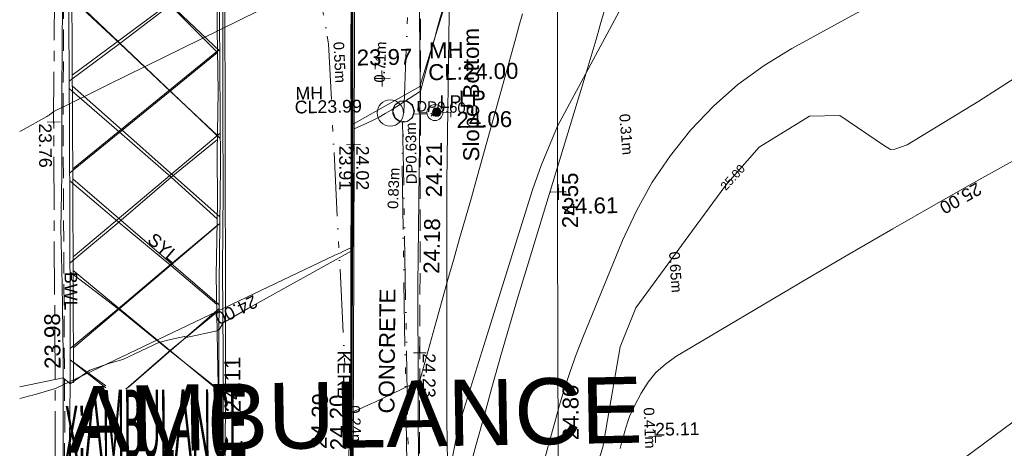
# Model space of a CAD drawing. Header units: millimetres. Extents: x -290717 to 520720, y -88450 to 287762.
# Tile 120 of 256: x -284627 to -261406, y 144182 to 154287. Entities that reach past the tile are written whole.
import ezdxf

# ---------------------------------------------------------------- set-up
doc = ezdxf.new("R2010")
doc.units = ezdxf.units.MM
for name, pattern in [('IMPORT-CENTER _6_', [2000, 1250, -250, 250, -250]), ('IMPORT-DASHED _2_', [750, 500, -250]), ('IMPORT-UG_EIR_QLB2 _2_', [2750, 1500, -300, 0, -300, 150, -300, 0, -200]), ('IMPORT-UG_ELEC_LV_QLB2 _2_', [2700, 1500, -300, 0, -250, 150, -300, 0, -200]), ('IMPORT-UG_ELEC_STREET LIGHTING_QLB2 _2_', [2700, 1500, -300, 0, -250, 150, -300, 0, -200])]:
    doc.linetypes.add(name, pattern=pattern)
for name, color, linetype, lineweight, true_color in [('00_TOPO_FOOTPATH', 7, 'Continuous', 9, 0xa50000), ('00_TOPO_FURN_LAMP_POST', 7, 'Continuous', 9, 0x666666), ('00_TOPO_KERB_BOTTOM', 1, 'Continuous', 9, 0xff0000), ('00_TOPO_KERB_TOP', 7, 'Continuous', 9, 0xa500a5), ('00_TOPO_LEVEL_SPOT', 7, 'Continuous', 9, 0x666666), ('00_TOPO_ROAD_MARKING_WHITE_CONTINUOUS', 7, 'Continuous', 9, 0x999999), ('00_TOPO_ROAD_MARKING_YELLOW_CONTINUOUS', 40, 'Continuous', 9, 0xffbf00), ('00_TOPO_SERV_MH', 7, 'Continuous', 9, 0x666666), ('00_UAV_SLOPE_BOTTOM', 30, 'Continuous', 9, 0xff7f00), ('00_UAV_SLOPE_TOP', 40, 'Continuous', 9, 0xffbf00), ('01_DTM_CONTOUR_MJR', 7, 'Continuous', 9, 0x7f3f00), ('01_DTM_CONTOUR_MJR_LABELS', 7, 'Continuous', 9, 0x7f3f00), ('01_DTM_CONTOUR_MNR', 7, 'Continuous', 9, 0xa5a552), ('12333-PUM-2D-U-0001-C01 - Rev2_REVIT IMPORT_dwg', 7, 'Continuous', 9, 0x767676), ('CONTOURS_INDEX', 4, 'Continuous', 9, 0x00ffff), ('CONTOURS_INDEX_LVL', 4, 'Continuous', 9, 0x00ffff), ('CONTOURS_MINOR', 7, 'Continuous', 9, 0x00a5a5), ('KERB_BOTTOM', 7, 'Continuous', 9, 0x0000a5), ('KERB_BOTTOM_LVL', 7, 'Continuous', 9, 0x0000a5), ('KERB_BOTTOM_TXT', 7, 'Continuous', 9, 0x0000a5), ('KERB_TOP', 2, 'Continuous', 9, 0xffff00), ('KERB_TOP_LVL', 2, 'Continuous', 9, 0xffff00), ('LAMPPOST', 6, 'Continuous', 9, 0xff00ff), ('LAMPPOST_TXT', 6, 'Continuous', 9, 0xff00ff), ('MANHOLES', 7, 'Continuous', 9, 0xa50000), ('MANHOLES_LVL', 7, 'Continuous', 9, 0xa50000), ('MANHOLES_TXT', 7, 'Continuous', 9, 0xa50000), ('MARKINGS_DASHED_WHITE', 7, 'IMPORT-DASHED _2_', 9, 0xc0c0c0), ('MARKINGS_DASHED_WHITE_TXT', 7, 'Continuous', 9, 0xc0c0c0), ('MARKINGS_WHITE_LINE', 7, 'Continuous', 9, 0xc0c0c0), ('MARKINGS_YELLOW_LINE', 7, 'Continuous', 9, 0xc0c0c0), ('MARKINGS_YELLOW_LINE_TXT', 7, 'Continuous', 9, 0xc0c0c0), ('PUM-EIRCOMM-NOTES', 6, 'Continuous', 9, 0xff00ff), ('PUM-EIRCOMM-QLB2', 6, 'IMPORT-UG_EIR_QLB2 _2_', 9, 0xff00ff), ('PUM-ELECTRIC-LV-QLB2', 1, 'IMPORT-UG_ELEC_LV_QLB2 _2_', 9, 0xff0000), ('PUM-ELECTRIC-MH', 1, 'Continuous', 9, 0xff0000), ('PUM-ELECTRIC-SL-QLB2', 7, 'IMPORT-UG_ELEC_STREET LIGHTING_QLB2 _2_', 9, 0xff7f7f), ('ROAD_CROWNLINE', 7, 'IMPORT-CENTER _6_', 9, 0xa500a5), ('ROAD_CROWNLINE_LVL', 7, 'Continuous', 9, 0xa500a5), ('ROAD_MARKINGS', 7, 'Continuous', 9, 0xc0c0c0), ('SPOT_HEIGHTS_LVL', 7, 'Continuous', 9, 0x00a500)]:
    doc.layers.add(name, color=color, linetype=linetype, lineweight=lineweight, true_color=true_color)
for name, color, linetype, lineweight in [('00_TOPO_ROAD_TEXT', 7, 'Continuous', 9), ('00_TOPO_SURVEY_TEXT', 7, 'Continuous', 9), ('CHANGE_OF_SURFACE', 7, 'IMPORT-DASHED _2_', 9), ('CHANGE_OF_SURFACE_LVL', 7, 'Continuous', 9), ('GEN-TEXT', 7, 'Continuous', 9)]:
    doc.layers.add(name, color=color, linetype=linetype, lineweight=lineweight)
doc.styles.add('Arial_1', font='arial.ttf', dxfattribs={"height": 250})
doc.styles.add('Arial_12', font='arial.ttf', dxfattribs={"height": 1559.047265})
doc.styles.add('Arial_3', font='arial.ttf', dxfattribs={"height": 300})
doc.styles.add('Swis721 Lt BT_1', font='swissl.ttf', dxfattribs={"height": 200})
doc.styles.add('Swis721 Lt BT_19', font='swissl.ttf', dxfattribs={"width": 0.273057, "height": 1600})
doc.styles.add('Swis721 Lt BT_2', font='swissl.ttf', dxfattribs={"height": 375})

# ---------------------------------------------------------------- blocks, each defined once
blk = doc.blocks.new('12333-PUM-2D-U-0001-C01 - Rev2_REVIT IMPORT_dwg_MSL_Lamp_Post_SYM-2077199-Site Location Plan Existing')
at = {"layer": '00_TOPO_FURN_LAMP_POST', "color": 254, "true_color": 0xcccccc, "flags": 128}
for points in [[(-500, 0), (-1000, 0), (-1000, 317)], [(500, 0), (1000, 0), (1000, -317)]]:
    blk.add_lwpolyline(points, dxfattribs=at)
at = {"layer": '00_TOPO_FURN_LAMP_POST', "color": 254, "true_color": 0xcccccc}
blk.add_circle((0, 0), 500, dxfattribs=at)
blk = doc.blocks.new('12333-PUM-2D-U-0001-C01 - Rev2_REVIT IMPORT_dwg_MM-2077200-Site Location Plan Existing')
at = {"layer": '00_TOPO_LEVEL_SPOT', "color": 254, "true_color": 0xcccccc, "flags": 128}
for points in [[(0, -500), (0, 0), (-500, 0)], [(500, 0), (0, 0), (0, 500)]]:
    blk.add_lwpolyline(points, dxfattribs=at)
blk = doc.blocks.new('12333-PUM-2D-U-0001-C01 - Rev2_REVIT IMPORT_dwg_MGS62954_T2_Galway_ITM_3d_Rev1-2077680-Site Location Plan Existing')
at = {"layer": '00_TOPO_FOOTPATH', "color": 254, "true_color": 0xcccccc, "flags": 128}
blk.add_lwpolyline([(533629511, 725716342), (533629482, 725712908), (533629351, 725708234), (533629278, 725703468), (533629145, 725697500), (533629074, 725694056), (533629083, 725693167), (533629005, 725692634), (533628938, 725692161), (533628738, 725691744), (533627073, 725688517), (533625974, 725686457), (533625283, 725685132), (533624911, 725684377), (533624806, 725684113), (533624743, 725683587), (533624630, 725680580), (533624580, 725676920)], dxfattribs=at)
at = {"layer": '00_TOPO_KERB_BOTTOM', "color": 254, "true_color": 0xcccccc, "flags": 128}
blk.add_lwpolyline([(533627927, 725716452), (533627863, 725713736), (533627836, 725711552), (533627689, 725704069), (533627608, 725700368), (533627546, 725696921), (533627490, 725694331), (533627475, 725693365), (533627440, 725692962), (533627421, 725692723), (533627280, 725692301), (533626916, 725691417), (533626222, 725690125), (533625436, 725688678), (533624058, 725686106), (533623622, 725685294), (533623456, 725684961), (533623312, 725684573), (533623268, 725684327), (533623198, 725683964), (533623153, 725683444), (533623119, 725682829), (533623066, 725680530), (533623014, 725678129)], dxfattribs=at)
at = {"layer": '00_TOPO_KERB_TOP', "color": 254, "true_color": 0xcccccc, "flags": 128}
blk.add_lwpolyline([(533627940, 725716451), (533627884, 725713736), (533627857, 725711552), (533627710, 725704068), (533627629, 725700368), (533627568, 725696921), (533627512, 725694331), (533627496, 725693364), (533627462, 725692961), (533627442, 725692718), (533627300, 725692293), (533626935, 725691408), (533626241, 725690115), (533625455, 725688668), (533624077, 725686096), (533623641, 725685284), (533623475, 725684952), (533623333, 725684568), (533623289, 725684324), (533623219, 725683961), (533623174, 725683443), (533623141, 725682828), (533623087, 725680530), (533623036, 725678128)], dxfattribs=at)
at = {"layer": '00_TOPO_ROAD_MARKING_WHITE_CONTINUOUS', "color": 254, "true_color": 0xcccccc, "flags": 128}
for points in [[(533621150, 725716880), (533621100, 725715330), (533621060, 725714240), (533621030, 725712650), (533621000, 725710980), (533620950, 725709710), (533620960, 725708390), (533620960, 725706750), (533620920, 725704790), (533620870, 725702640), (533620830, 725701270), (533620800, 725699600), (533620760, 725698150), (533620720, 725696410), (533620710, 725694960), (533620670, 725693490), (533620650, 725691940), (533620610, 725690180), (533620560, 725688150), (533620500, 725686030)], [(533624900, 725716640), (533624880, 725715900), (533624850, 725714010), (533624820, 725712290), (533624800, 725710540), (533624750, 725708690), (533624730, 725706650), (533624700, 725704870), (533624650, 725703050)]]:
    blk.add_lwpolyline(points, dxfattribs=at)
at = {"layer": '00_TOPO_ROAD_MARKING_YELLOW_CONTINUOUS', "color": 254, "true_color": 0xcccccc}
blk.add_line((533621950, 725705940), (533621121, 725706610), dxfattribs=at)
at = {"layer": '00_TOPO_ROAD_MARKING_YELLOW_CONTINUOUS', "color": 254, "true_color": 0xcccccc, "flags": 128}
for points in [[(533621300, 725716890), (533621230, 725714560), (533621200, 725712030), (533621170, 725709860), (533621140, 725707620), (533621110, 725706050), (533621030, 725703320)], [(533624530, 725703160), (533624600, 725704740), (533624600, 725706750), (533624600, 725708550), (533624660, 725710240), (533624670, 725711440), (533624720, 725712880), (533624720, 725714350), (533624740, 725715480), (533624748, 725715760), (533624750, 725715850), (533624780, 725716650)], [(533621680, 725716870), (533622430, 725716130), (533623640, 725714920), (533624720, 725713800)], [(533624748, 725715760), (533623625, 725714935), (533622420, 725714050), (533621214, 725713180)], [(533621249, 725715190), (533622420, 725714050), (533623600, 725712890), (533624684, 725711840)], [(533624720, 725713800), (533623587, 725712903), (533622384, 725711958), (533621186, 725711022)], [(533621212, 725713000), (533622370, 725711970), (533623580, 725710880), (533624647, 725709879)], [(533624681, 725711749), (533623580, 725710880), (533622320, 725709842), (533621157, 725708901)], [(533621183, 725710830), (533622310, 725709850), (533623530, 725708800), (533624600, 725707860)], [(533624642, 725709723), (533623513, 725708814), (533622270, 725707800), (533621126, 725706878)], [(533624600, 725705860), (533623473, 725706786), (533622270, 725707800), (533621154, 725708680)], [(533622420, 725705900), (533623490, 725706800), (533624600, 725707680)]]:
    blk.add_lwpolyline(points, dxfattribs=at)
at = {"layer": '00_TOPO_SERV_MH', "color": 254, "true_color": 0xcccccc}
blk.add_circle((533629076, 725712331), 249, dxfattribs=at)
at = {"layer": '00_UAV_SLOPE_BOTTOM', "color": 254, "true_color": 0xcccccc, "flags": 128}
for points in [[(533629975, 725705044), (533630064, 725710038), (533630075, 725710659), (533630202, 725714603), (533630226, 725715030), (533630473, 725719372), (533630665, 725719983), (533630668, 725719990), (533630927, 725720540), (533631284, 725720986), (533631693, 725721413), (533632097, 725721644), (533633918, 725722546)], [(533627518, 725687488), (533629111, 725690643), (533629646, 725692008), (533629664, 725692053), (533629754, 725692523), (533629837, 725693032), (533629915, 725696984), (533629971, 725699764), (533629972, 725701979), (533629975, 725705044)]]:
    blk.add_lwpolyline(points, dxfattribs=at)
at = {"layer": '00_UAV_SLOPE_TOP', "color": 254, "true_color": 0xcccccc, "flags": 128}
for points in [[(533634833, 725720133), (533633673, 725719423), (533633283, 725718894), (533633001, 725718263), (533632839, 725717714), (533632772, 725717219), (533632769, 725716385), (533632768, 725716000), (533632768, 725715562), (533632691, 725711009), (533632680, 725710362), (533632615, 725706016), (533632599, 725704975)], [(533632599, 725704975), (533632552, 725701774), (533632462, 725699980), (533632318, 725697112), (533632037, 725695003), (533631939, 725694266), (533631338, 725691884), (533630568, 725690258), (533629677, 725688372), (533628594, 725686441)]]:
    blk.add_lwpolyline(points, dxfattribs=at)
at = {"layer": '01_DTM_CONTOUR_MJR', "color": 254, "true_color": 0xcccccc, "flags": 128}
blk.add_lwpolyline([(533632846, 725701988), (533633642, 725704338), (533634092, 725706695), (533634479, 725707603), (533635935, 725709524), (533636650, 725710461), (533636816, 725710643), (533637453, 725711340), (533638650, 725712056), (533639365, 725712055), (533640388, 725711340), (533640548, 725711238), (533640650, 725711241), (533640941, 725711340), (533642650, 725712340), (533644270, 725713340)], dxfattribs=at)
at = {"layer": '01_DTM_CONTOUR_MNR', "color": 254, "true_color": 0xcccccc, "flags": 128}
for points in [[(533619918, 725705997), (533620950, 725706190), (533621110, 725706050), (533621578, 725706366), (533622050, 725706521), (533622365, 725706602), (533623230, 725706990), (533623249, 725706997), (533623495, 725707055), (533623822, 725707117), (533623860, 725707090), (533624600, 725707237), (533624651, 725707279), (533624740, 725707420), (533625344, 725707757), (533627790, 725709060), (533627807, 725709659), (533627856, 725711550), (533627860, 725711780), (533627860, 725712040), (533629480, 725712910), (533630105, 725714840)], [(533629970, 725703570), (533630218, 725704726), (533630300, 725705031), (533630922, 725706908), (533632092, 725710428), (533632303, 725711004), (533632710, 725711920), (533634266, 725714704)]]:
    blk.add_lwpolyline(points, dxfattribs=at)
at = {"xscale": 0.375, "yscale": 0.375, "zscale": 0.375}
for name, p in [('12333-PUM-2D-U-0001-C01 - Rev2_REVIT IMPORT_dwg_MM-2077200-Site Location Plan Existing', (533628590, 725713120)), ('12333-PUM-2D-U-0001-C01 - Rev2_REVIT IMPORT_dwg_MSL_Lamp_Post_SYM-2077199-Site Location Plan Existing', (533629822, 725712293)), ('12333-PUM-2D-U-0001-C01 - Rev2_REVIT IMPORT_dwg_MM-2077200-Site Location Plan Existing', (533632700, 725710370))]:
    blk.add_blockref(name, p, dxfattribs=at)
at = {"layer": '00_TOPO_FOOTPATH', "color": 251, "true_color": 0x666666, "insert": (533629485, 725708499), "char_height": 375, "width": 1495.9, "attachment_point": 1, "rotation": 88.1853, "line_spacing_factor": 1.005062, "style": 'Swis721 Lt BT_2'}
blk.add_mtext('24.18', dxfattribs=at)
at = {"layer": '00_TOPO_FURN_LAMP_POST', "char_height": 375, "attachment_point": 1, "line_spacing_factor": 1.005062, "style": 'Swis721 Lt BT_2'}
for s, insert, width in [('LP', (533630391, 725712795), 707.59), ('24.06', (533630329, 725712297), 1495.9)]:
    blk.add_mtext(s, dxfattribs=dict(at, insert=insert, width=width))
at = {"layer": '00_TOPO_KERB_BOTTOM', "color": 251, "true_color": 0x666666, "insert": (533627218, 725704373), "char_height": 375, "width": 1495.9, "attachment_point": 1, "rotation": 90, "line_spacing_factor": 1.005062, "style": 'Swis721 Lt BT_2'}
blk.add_mtext('24.20', dxfattribs=at)
at = {"layer": '00_TOPO_KERB_TOP', "color": 251, "true_color": 0x666666, "insert": (533626753, 725704424), "char_height": 375, "width": 1495.9, "attachment_point": 1, "rotation": 87.2934, "line_spacing_factor": 1.005062, "style": 'Swis721 Lt BT_2'}
blk.add_mtext('24.29', dxfattribs=at)
at = {"layer": '00_TOPO_LEVEL_SPOT', "char_height": 375, "width": 1495.9, "attachment_point": 1, "line_spacing_factor": 1.005062, "style": 'Swis721 Lt BT_2'}
for s, insert in [('23.97', (533628001, 725713807)), ('24.61', (533632795, 725710223))]:
    blk.add_mtext(s, dxfattribs=dict(at, insert=insert))
at = {"layer": '00_TOPO_ROAD_MARKING_WHITE_CONTINUOUS', "color": 251, "true_color": 0x666666, "insert": (533624742, 725705311), "char_height": 375, "width": 1495.9, "attachment_point": 1, "rotation": 89.3965, "line_spacing_factor": 1.005062, "style": 'Swis721 Lt BT_2'}
blk.add_mtext('24.11', dxfattribs=at)
at = {"layer": '00_TOPO_ROAD_MARKING_YELLOW_CONTINUOUS', "color": 251, "true_color": 0x666666, "char_height": 375, "width": 1495.9, "attachment_point": 1, "line_spacing_factor": 1.005062, "style": 'Swis721 Lt BT_2'}
for s, insert, rotation in [('23.98', (533620515, 725706409), 89.5567), ('24.11', (533624755, 725703350), 89.3965)]:
    blk.add_mtext(s, dxfattribs=dict(at, insert=insert, rotation=rotation))
at = {"layer": '00_TOPO_ROAD_TEXT', "color": 251, "true_color": 0x666666, "insert": (533620986, 725705902), "char_height": 1600, "width": 4659.36, "attachment_point": 1, "rotation": 359.3287, "line_spacing_factor": 1.005062, "style": 'Swis721 Lt BT_19'}
blk.add_mtext('x;AMBULANCE', dxfattribs=at)
at = {"layer": '00_TOPO_SERV_MH', "char_height": 375, "attachment_point": 1, "line_spacing_factor": 1.005062, "style": 'Swis721 Lt BT_2'}
for s, insert, width in [('MH', (533629709, 725713946), 949.78), ('CL:24.00', (533629681, 725713432), 2440.93)]:
    blk.add_mtext(s, dxfattribs=dict(at, insert=insert, width=width))
at = {"layer": '00_TOPO_SURVEY_TEXT', "color": 251, "true_color": 0x666666, "insert": (533628368, 725705225), "char_height": 375, "width": 3286.24, "attachment_point": 1, "rotation": 88.5047, "line_spacing_factor": 1.005062, "style": 'Swis721 Lt BT_2'}
blk.add_mtext('CONCRETE', dxfattribs=at)
at = {"layer": '00_UAV_SLOPE_BOTTOM', "color": 251, "true_color": 0x666666, "char_height": 375, "attachment_point": 1, "line_spacing_factor": 1.005062, "style": 'Swis721 Lt BT_2'}
for s, insert, width, rotation in [('Slope Bottom', (533630471, 725711129), 3685.14, 89.1486), ('24.21', (533629575, 725710299), 1495.9, 88.6681)]:
    blk.add_mtext(s, dxfattribs=dict(at, insert=insert, width=width, rotation=rotation))
at = {"layer": '00_UAV_SLOPE_TOP', "color": 251, "true_color": 0x666666, "char_height": 375, "width": 1495.9, "attachment_point": 1, "line_spacing_factor": 1.005062, "style": 'Swis721 Lt BT_2'}
for s, insert, rotation in [('24.55', (533632775, 725709515), 89.0685), ('24.80', (533632701, 725704517), 89.1386)]:
    blk.add_mtext(s, dxfattribs=dict(at, insert=insert, rotation=rotation))
at = {"layer": '01_DTM_CONTOUR_MJR_LABELS', "color": 251, "true_color": 0x666666, "insert": (533636744, 725710711), "char_height": 200, "width": 797.8, "attachment_point": 2, "rotation": 46.6547, "line_spacing_factor": 1.005062, "style": 'Swis721 Lt BT_1'}
blk.add_mtext('25.00', dxfattribs=at)
blk = doc.blocks.new('12333-PUM-2D-U-0001-C01 - Rev2_REVIT IMPORT_dwg_MH_CIR2-2077688-Site Location Plan Existing')
at = {"layer": 'LAMPPOST', "color": 211, "true_color": 0xffaaff}
for p, q in [((-499, -33), (33, 499)), ((-496, 60), (-60, 496)), ((-488, -111), (111, 488)), ((-467, -180), (180, 467)), ((-467, 179), (-179, 467)), ((-438, -241), (241, 438)), ((-403, -296), (296, 403)), ((-362, -345), (345, 362)), ((-315, -388), (388, 315)), ((-263, -425), (425, 263)), ((-204, -456), (456, 204)), ((-138, -480), (480, 138)), ((-64, -496), (496, 64)), ((22, -500), (500, -22)), ((128, -483), (483, -128)), ((305, -396), (396, -305))]:
    blk.add_line(p, q, dxfattribs=at)
at = {"layer": 'LAMPPOST', "color": 211, "true_color": 0xffaaff, "flags": 128}
blk.add_lwpolyline([(475, -154), (500, 0), (475, 154), (404, 293), (293, 404), (154, 475), (0, 500), (-154, 475), (-293, 404), (-404, 293), (-475, 154), (-500, 0), (-475, -154), (-404, -293), (-293, -404), (-154, -475), (0, -500), (154, -475), (293, -404), (404, -293)], close=True, dxfattribs=at)
blk = doc.blocks.new('12333-PUM-2D-U-0001-C01 - Rev2_REVIT IMPORT_dwg_SPOT-2077769-Site Location Plan Existing')
at = {"layer": 'CHANGE_OF_SURFACE_LVL', "color": 253, "true_color": 0xaaaaaa}
for p, q in [((-500, 0), (500, 0)), ((0, 500), (0, -500))]:
    blk.add_line(p, q, dxfattribs=at)
blk = doc.blocks.new('12333-PUM-2D-U-0001-C01 - Rev2_REVIT IMPORT_dwg_SPOT-2077770-Site Location Plan Existing')
at = {"layer": 'KERB_BOTTOM_LVL', "color": 9, "true_color": 0xaaaae1}
for p, q in [((-500, 0), (500, 0)), ((0, 500), (0, -500))]:
    blk.add_line(p, q, dxfattribs=at)
blk = doc.blocks.new('12333-PUM-2D-U-0001-C01 - Rev2_REVIT IMPORT_dwg_SPOT-2077810-Site Location Plan Existing')
at = {"layer": 'KERB_TOP_LVL', "color": 51, "true_color": 0xffffaa}
for p, q in [((-500, 0), (500, 0)), ((0, 500), (0, -500))]:
    blk.add_line(p, q, dxfattribs=at)
blk = doc.blocks.new('12333-PUM-2D-U-0001-C01 - Rev2_REVIT IMPORT_dwg_SPOT-2077774-Site Location Plan Existing')
at = {"layer": 'ROAD_CROWNLINE_LVL', "color": 254, "true_color": 0xe1aae1}
for p, q in [((-500, 0), (500, 0)), ((0, 500), (0, -500))]:
    blk.add_line(p, q, dxfattribs=at)
blk = doc.blocks.new('12333-PUM-2D-U-0001-C01 - Rev2_REVIT IMPORT_dwg_SPOT-2077775-Site Location Plan Existing')
at = {"layer": 'SPOT_HEIGHTS_LVL', "color": 9, "true_color": 0xaae1aa}
for p, q in [((-500, 0), (500, 0)), ((0, 500), (0, -500))]:
    blk.add_line(p, q, dxfattribs=at)
blk = doc.blocks.new('12333-PUM-2D-U-0001-C01 - Rev2_REVIT IMPORT_dwg-1620468-Site Location Plan Existing')
at = {"layer": 'CHANGE_OF_SURFACE', "color": 253, "true_color": 0xaaaaaa, "flags": 128}
blk.add_lwpolyline([(-11926, 80161), (-11870, 82986), (-11832, 85215), (-11761, 88562), (-11667, 93003), (-11563, 98362), (-11516, 100725), (-11469, 102803), (-11401, 103953), (-11287, 105055)], dxfattribs=at)
at = {"layer": 'CONTOURS_INDEX', "color": 131, "true_color": 0xaaffff, "flags": 128}
for points in [[(-21167, 89871), (-20923, 89925), (-20853, 89945), (-20322, 90089), (-13691, 93107), (-13618, 93140), (-13545, 93174), (-13471, 93208), (-13398, 93241), (-13252, 93309), (-13172, 96089), (-12870, 96217), (-12721, 96284), (-12574, 96356), (-12431, 96434), (-12290, 96517), (-11592, 96949), (-11278, 98035), (-11222, 98227), (-11167, 98420), (-11111, 98613), (-11057, 98805)], [(-7028, 88446), (-6991, 88571), (-6955, 88697), (-6918, 88823), (-6881, 88949), (-6840, 89073), (-6794, 89195), (-6740, 89313), (-6681, 89430), (-6510, 89741), (-6343, 89993), (-6152, 90222), (-5926, 90416), (-5677, 90587), (-2541, 92370), (-1525, 92943), (-506, 93512), (517, 94073), (1543, 94629), (2571, 95180)]]:
    blk.add_lwpolyline(points, dxfattribs=at)
at = {"layer": 'CONTOURS_MINOR', "color": 254, "true_color": 0xaae1e1, "flags": 128}
for points in [[(-13350, 87975), (-13330, 88599), (-13302, 89429), (-13130, 89496), (-13045, 89531), (-12959, 89566), (-12875, 89603), (-12791, 89640), (-11722, 90129), (-11307, 91534), (-11163, 92016), (-11019, 92497), (-10874, 92978), (-10727, 93459), (-10580, 93940), (-10434, 94421), (-10290, 94903), (-10146, 95384), (-9327, 98138), (-9240, 98433), (-9154, 98728)], [(-8809, 88235), (-8690, 88647), (-8568, 89058), (-8446, 89469), (-8316, 89877), (-8176, 90281), (-8023, 90681), (-7861, 91078), (-6887, 93348), (-6547, 94042), (-6165, 94707), (-5719, 95332), (-5231, 95930), (-4684, 96474), (-4104, 96975), (-3474, 97411), (-2812, 97805), (-1292, 98602), (-671, 98916), (-44, 99219), (591, 99504), (1232, 99777), (2367, 100242)], [(-10623, 87898), (-10422, 88596), (-10217, 89293), (-10011, 89990), (-9801, 90686), (-9588, 91380), (-9370, 92073), (-9149, 92765), (-7726, 97158), (-7625, 97471), (-7526, 97783), (-7428, 98096), (-7331, 98409), (-7191, 98867)], [(-21057, 96160), (-21024, 96177), (-20806, 96293), (-20407, 96507), (-20390, 96517), (-20373, 96527), (-20356, 96538), (-20340, 96549), (-20242, 96619), (-19374, 97031), (-18940, 97237), (-18506, 97442), (-18071, 97647), (-17637, 97852), (-13132, 99969)], [(-833, 86705), (2496, 89087)]]:
    blk.add_lwpolyline(points, dxfattribs=at)
at = {"layer": 'GEN-TEXT', "color": 253, "true_color": 0xaaaaaa}
for p, q in [((-11351, 96356), (-11280, 96427)), ((-11280, 96356), (-11351, 96427)), ((-13455, 88565), (-13384, 88636)), ((-13384, 88565), (-13455, 88636))]:
    blk.add_line(p, q, dxfattribs=at)
at = {"layer": 'KERB_BOTTOM', "color": 9, "true_color": 0xaaaae1, "flags": 128}
blk.add_lwpolyline([(-13427, 85245), (-13356, 88596), (-13262, 93035), (-13158, 98393), (-13111, 100759)], dxfattribs=at)
at = {"layer": 'KERB_TOP', "color": 51, "true_color": 0xffffaa, "flags": 128}
blk.add_lwpolyline([(-13393, 85244), (-13322, 88595), (-13228, 93034), (-13124, 98392), (-13077, 100758)], dxfattribs=at)
at = {"layer": 'MANHOLES', "color": 9, "true_color": 0xe1aaaa}
blk.add_circle((-12311, 96447), 310, dxfattribs=at)
at = {"layer": 'MARKINGS_DASHED_WHITE', "color": 254, "true_color": 0xeaeaea, "flags": 128}
blk.add_lwpolyline([(-20552, 70304), (-20217, 84764), (-20114, 89301), (-20030, 96368), (-19806, 106031), (-19692, 114064)], dxfattribs=at)
at = {"layer": 'MARKINGS_WHITE_LINE', "color": 254, "true_color": 0xeaeaea}
blk.add_line((-20021, 86977), (-19984, 88779), dxfattribs=at)
at = {"layer": 'MARKINGS_WHITE_LINE', "color": 254, "true_color": 0xeaeaea, "flags": 128}
for points in [[(-20744, 114053), (-15881, 114106), (-15871, 113322), (-15937, 111147), (-16044, 105895), (-16156, 99706), (-16277, 91845), (-16380, 86552), (-16464, 84918), (-16595, 83434), (-17174, 79942), (-17608, 78434)], [(-17743, 78435), (-17314, 79952), (-17080, 81058), (-16870, 82337), (-16749, 83341), (-16609, 84582), (-16515, 86468), (-16487, 89259), (-16413, 92508), (-16338, 95281), (-16282, 99939), (-16179, 104579), (-16067, 110180), (-15983, 113999), (-19554, 113882), (-19694, 105499), (-19825, 94931), (-19890, 90216)]]:
    blk.add_lwpolyline(points, dxfattribs=at)
at = {"layer": 'MARKINGS_YELLOW_LINE', "color": 254, "true_color": 0xeaeaea}
for p, q in [((-16306, 97972), (-19745, 101364)), ((-19793, 97470), (-16281, 99981)), ((-19821, 95265), (-16333, 98000)), ((-19849, 93186), (-16329, 96041)), ((-16424, 91995), (-19824, 95022)), ((-16471, 89969), (-19853, 92862)), ((-16426, 91910), (-18597, 90093)), ((-19129, 90130), (-19883, 90705))]:
    blk.add_line(p, q, dxfattribs=at)
at = {"layer": 'MARKINGS_YELLOW_LINE', "color": 254, "true_color": 0xeaeaea, "flags": 128}
for points in [[(-16237, 101991), (-19770, 99385), (-19771, 99308), (-16330, 95919)], [(-19879, 91038), (-16375, 93911), (-16371, 94072), (-19797, 97218)]]:
    blk.add_lwpolyline(points, dxfattribs=at)
at = {"layer": 'PUM-EIRCOMM-QLB2', "color": 211, "true_color": 0xffaaff}
blk.add_line((-13420, 88601), (-13966, 78941), dxfattribs=at)
at = {"layer": 'PUM-EIRCOMM-QLB2', "color": 211, "true_color": 0xffaaff, "flags": 128}
for points in [[(-17301, 53433), (-17360, 58046), (-16956, 67434), (-15704, 71042), (-12431, 77689), (-12066, 84431), (-12056, 95177), (-11427, 106966), (-10484, 122548), (-10562, 128948)], [(-14607, 103719), (-13739, 98105), (-13420, 88601)]]:
    blk.add_lwpolyline(points, dxfattribs=at)
at = {"layer": 'PUM-ELECTRIC-MH', "color": 21, "true_color": 0xffaaaa, "flags": 128}
blk.add_lwpolyline([(-11736, 96480), (-11785, 96630), (-11913, 96723), (-11941, 96723), (-12071, 96723), (-12199, 96630), (-12248, 96480), (-12222, 96400), (-12199, 96330), (-12071, 96237), (-11913, 96237), (-11806, 96315), (-11785, 96330)], close=True, dxfattribs=at)
at = {"layer": 'PUM-ELECTRIC-SL-QLB2', "color": 254, "true_color": 0xffd4d4}
blk.add_line((-11756, 96420), (-11442, 96403), dxfattribs=at)
at = {"layer": 'PUM-ELECTRIC-SL-QLB2', "color": 254, "true_color": 0xffd4d4, "flags": 128}
blk.add_lwpolyline([(-12023, 96237), (-12029, 86636), (-12372, 77330), (-14987, 72692), (-16780, 68424)], dxfattribs=at)
at = {"layer": 'ROAD_CROWNLINE', "color": 254, "true_color": 0xe1aae1, "flags": 128}
blk.add_lwpolyline([(-20774, 70310), (-20439, 84769), (-20336, 89305), (-20252, 96372), (-20028, 106035), (-19898, 115227)], dxfattribs=at)
blk.add_blockref('12333-PUM-2D-U-0001-C01 - Rev2_REVIT IMPORT_dwg_MGS62954_T2_Galway_ITM_3d_Rev1-2077680-Site Location Plan Existing', (-533641080, -725615854))
for name, p, xscale, yscale, zscale in [('12333-PUM-2D-U-0001-C01 - Rev2_REVIT IMPORT_dwg_SPOT-2077774-Site Location Plan Existing', (-20252, 96372), 0.3, 0.3, 0.3), ('12333-PUM-2D-U-0001-C01 - Rev2_REVIT IMPORT_dwg_MH_CIR2-2077688-Site Location Plan Existing', (-11212, 96450), 0.2, 0.2, 0.2), ('12333-PUM-2D-U-0001-C01 - Rev2_REVIT IMPORT_dwg_SPOT-2077770-Site Location Plan Existing', (-13210, 95714), 0.3, 0.3, 0.3), ('12333-PUM-2D-U-0001-C01 - Rev2_REVIT IMPORT_dwg_SPOT-2077810-Site Location Plan Existing', (-13176, 95713), 0.3, 0.3, 0.3), ('12333-PUM-2D-U-0001-C01 - Rev2_REVIT IMPORT_dwg_SPOT-2077769-Site Location Plan Existing', (-11714, 90782), 0.3, 0.3, 0.3), ('12333-PUM-2D-U-0001-C01 - Rev2_REVIT IMPORT_dwg_SPOT-2077775-Site Location Plan Existing', (-6196, 88715), 0.3, 0.3, 0.3)]:
    blk.add_blockref(name, p, dxfattribs=dict(xscale=xscale, yscale=yscale, zscale=zscale))
at = {"layer": 'CHANGE_OF_SURFACE_LVL', "insert": (-11343, 90763), "char_height": 300, "width": 1256.11, "attachment_point": 1, "rotation": 268.8588, "line_spacing_factor": 0.941778, "style": 'Arial_3'}
blk.add_mtext('24.23', dxfattribs=at)
at = {"layer": 'CONTOURS_INDEX_LVL', "char_height": 300, "width": 1256.11, "attachment_point": 1, "line_spacing_factor": 0.941778, "style": 'Arial_3'}
for s, insert, rotation in [('25.00', (1637, 94318), 208.3508), ('24.00', (-15483, 91946), 204.4695)]:
    blk.add_mtext(s, dxfattribs=dict(at, insert=insert, rotation=rotation))
at = {"layer": 'KERB_BOTTOM_LVL', "insert": (-13227, 95692), "char_height": 300, "width": 1256.11, "attachment_point": 1, "rotation": 268.8588, "line_spacing_factor": 0.941778, "style": 'Arial_3'}
blk.add_mtext('23.91', dxfattribs=at)
at = {"layer": 'KERB_BOTTOM_TXT', "insert": (-13350, 90865), "char_height": 300, "width": 1362.62, "attachment_point": 1, "rotation": 268.8588, "line_spacing_factor": 0.941778, "style": 'Arial_3'}
blk.add_mtext('KERB', dxfattribs=at)
at = {"layer": 'KERB_TOP_LVL', "insert": (-12826, 95684), "char_height": 300, "width": 1256.11, "attachment_point": 1, "rotation": 268.8588, "line_spacing_factor": 0.941778, "style": 'Arial_3'}
blk.add_mtext('24.02', dxfattribs=at)
at = {"layer": 'LAMPPOST_TXT', "insert": (-11143, 96839), "char_height": 300, "width": 613.36, "attachment_point": 1, "line_spacing_factor": 0.941778, "style": 'Arial_3'}
blk.add_mtext('LP', dxfattribs=at)
at = {"layer": 'MANHOLES_LVL', "insert": (-14562, 96774), "char_height": 300, "width": 1895.19, "attachment_point": 1, "line_spacing_factor": 0.941778, "style": 'Arial_3'}
blk.add_mtext('CL23.99', dxfattribs=at)
at = {"layer": 'MANHOLES_TXT', "insert": (-14537, 97100), "char_height": 300, "width": 774.97, "attachment_point": 1, "line_spacing_factor": 0.941778, "style": 'Arial_3'}
blk.add_mtext('MH', dxfattribs=at)
at = {"layer": 'MARKINGS_DASHED_WHITE_TXT', "insert": (-19757, 92829), "char_height": 300, "width": 1083.49, "attachment_point": 1, "rotation": 268.8588, "line_spacing_factor": 0.941778, "style": 'Arial_3'}
blk.add_mtext('BWL', dxfattribs=at)
at = {"layer": 'MARKINGS_YELLOW_LINE_TXT', "insert": (-17915, 93743), "char_height": 300, "width": 940.25, "attachment_point": 1, "rotation": 318.3127, "line_spacing_factor": 0.941778, "style": 'Arial_3'}
blk.add_mtext('SYL', dxfattribs=at)
at = {"layer": 'PUM-EIRCOMM-NOTES', "char_height": 250, "width": 1160.03, "attachment_point": 2, "line_spacing_factor": 0.941778, "style": 'Arial_1'}
for s, insert, rotation in [('0.55m', (-13358, 97666), 271.9224), ('0.83m', (-12390, 94677), 86.9459), ('0.24m', (-13135, 89091), 271.9224)]:
    blk.add_mtext(s, dxfattribs=dict(at, insert=insert, rotation=rotation))
at = {"layer": 'PUM-ELECTRIC-LV-QLB2', "char_height": 250, "width": 1160.03, "attachment_point": 2, "line_spacing_factor": 0.941778, "style": 'Arial_1'}
for s, insert, rotation in [('0.71m', (-12653, 97659), 86.5896), ('0.31m', (-6631, 95855), 273.7122), ('0.65m', (-5523, 92585), 272.6493), ('0.41m', (-6197, 88918), 271.4347)]:
    blk.add_mtext(s, dxfattribs=dict(at, insert=insert, rotation=rotation))
at = {"layer": 'PUM-ELECTRIC-SL-QLB2', "char_height": 250, "width": 1738.51, "attachment_point": 2, "line_spacing_factor": 0.941778, "style": 'Arial_1'}
for s, insert, rotation in [('DP0.60m', (-10960, 96685), 357.0233), ('DP0.63m', (-11962, 95487), 89.9643)]:
    blk.add_mtext(s, dxfattribs=dict(at, insert=insert, rotation=rotation))
at = {"layer": 'ROAD_CROWNLINE_LVL', "insert": (-20302, 96346), "char_height": 300, "width": 1256.11, "attachment_point": 1, "rotation": 269.4884, "line_spacing_factor": 0.941778, "style": 'Arial_3'}
blk.add_mtext('23.76', dxfattribs=at)
at = {"layer": 'ROAD_MARKINGS', "insert": (-20039, 90131), "char_height": 1559, "width": 16164.82, "attachment_point": 1, "line_spacing_factor": 0.941778, "style": 'Arial_12'}
blk.add_mtext('AMBULANCE', dxfattribs=at)
at = {"layer": 'SPOT_HEIGHTS_LVL', "insert": (-6196, 89030), "char_height": 300, "width": 1256.11, "attachment_point": 1, "line_spacing_factor": 0.941778, "style": 'Arial_3'}
blk.add_mtext('25.11', dxfattribs=at)

msp = doc.modelspace()

# ---------------------------------------------------------------- block references
at = {"layer": '12333-PUM-2D-U-0001-C01 - Rev2_REVIT IMPORT_dwg', "color": 254, "linetype": 'IMPORT-UG_ELEC_STREET LIGHTING_QLB2 _2_', "true_color": 0xffd4d4, "rotation": 0.9999999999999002}
msp.add_blockref('12333-PUM-2D-U-0001-C01 - Rev2_REVIT IMPORT_dwg-1620468-Site Location Plan Existing', (-261895, 55870), dxfattribs=at)

doc.saveas('drawing.dxf')
